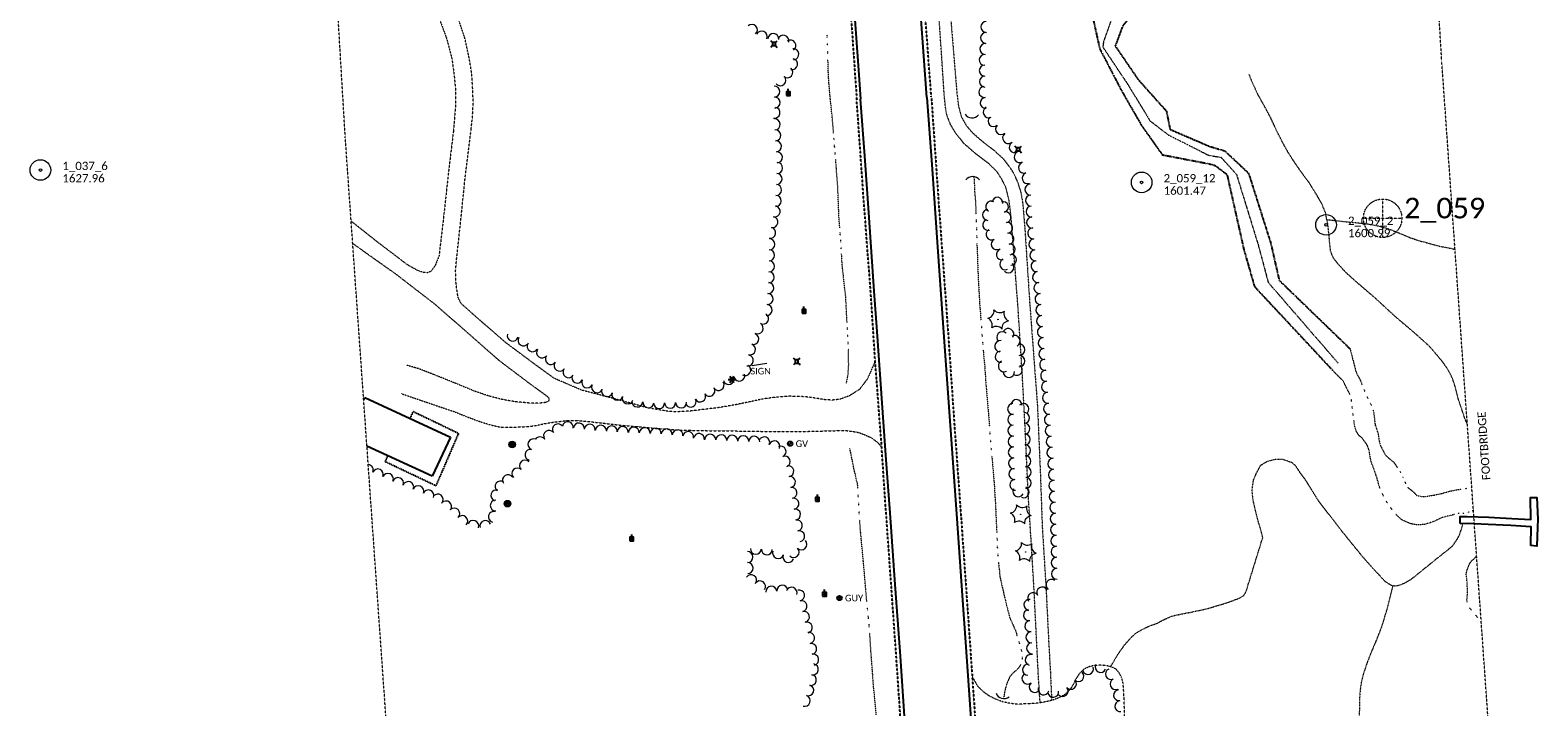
# Model space of a CAD drawing. Extents: x 386237 to 390135, y 96958 to 113752.
# Tile 81 of 116: x 387890 to 388987, y 105988 to 106480. Entities that reach past the tile are written whole.
import ezdxf
from ezdxf.enums import TextEntityAlignment as Align
from ezdxf.lldxf.tags import DXFTag

# ---------------------------------------------------------------- set-up
doc = ezdxf.new("R2010")
doc.units = 0
doc.header["$MEASUREMENT"] = 0
for name, pattern in [('Echnl', [0.68, 0.25, -0.03, 0.02, -0.03, 0.02, -0.03, 0.02, -0.03, 0.25]), ('Wisdot3', [0.1875, 0.125, -0.0625]), ('Wisdot5', [0.1, 0.05, -0.05]), ('Wisdot6', [0.375, 0.125, -0.0625, 0.03125, -0.0625, 0.03125, -0.0625])]:
    doc.linetypes.add(name, pattern=pattern)
for name, color, linetype, lineweight in [('E_BLD', 231, 'Continuous', 25), ('E_DRN', 41, 'Continuous', 18), ('E_DWY', 51, 'Wisdot3', 18), ('E_LAND_Vegetation', 81, 'Continuous', 18), ('E_LTG', 21, 'Continuous', 25), ('E_MAP_Limits', 81, 'Wisdot3', 18), ('E_MAP_PassPoints', 41, 'Continuous', 18), ('E_MISCPROP', 31, 'Continuous', 18), ('E_MISCPROP_HvyDash', 231, 'Wisdot3', 25), ('E_MISCPROP_Railing', 31, 'Continuous', 18), ('E_PATH_Sidewalk', 51, 'Wisdot5', 18), ('E_RDWY', 21, 'Continuous', 25), ('E_RDWY_Gravel', 21, 'Wisdot3', 25), ('E_SGN', 21, 'Continuous', 18), ('E_STRUCT', 41, 'Continuous', 25), ('E_UTL_AG_Bold', 31, 'Continuous', 25), ('E_UTL_EGuyWire', 201, 'Continuous', 25), ('E_UTL_EPowerPole', 231, 'Eelec', 25), ('E_UTL_G', 51, 'Continuous', 25), ('E_WTR', 131, 'Wisdot6', 18), ('E_WTR_Channel', 131, 'Echnl', 18), ('E_WTR_Edge', 131, 'Echnl', 25)]:
    doc.layers.add(name, color=color, linetype=linetype, lineweight=lineweight)
doc.styles.add('CalibriLight', font='calibril.ttf')
tags = doc.linetypes.add('Eelec', pattern='A,0.275,-0.05,["E",CalibriLight,S=0.07,R=0,X=-0.025,Y=-0.035],-0.05,0.875', length=1.25).pattern_tags.tags
tags[6] = DXFTag(74, 10)

# ---------------------------------------------------------------- blocks, each defined once
blk = doc.blocks.new('PP')
at = {"layer": 'E_MAP_PassPoints', "lineweight": 0}
for radius in [7.5, 0.96]:
    blk.add_circle((0, 0), radius, dxfattribs=at)
blk = doc.blocks.new('PHOTOC')
at = {"layer": 'E_MAP_Limits', "lineweight": 0}
for p, q in [((0.1, 14.1), (0.1, -13.8)), ((-13.8, 0), (14.1, 0))]:
    blk.add_line(p, q, dxfattribs=at)
blk.add_circle((0.2, 0), 14, dxfattribs=at)
blk = doc.blocks.new('CULV')
at = {"color": 0, "linetype": 'ByBlock', "lineweight": -2, "transparency": 16777216}
blk.add_arc((0, 12.3), 12.3, 216.8699, 323.1301, dxfattribs=at)
blk = doc.blocks.new('GUY')
at = {"color": 0, "linetype": 'ByBlock', "lineweight": -2, "transparency": 16777216}
for radius in [4, 0.5]:
    blk.add_circle((0, 0), radius, dxfattribs=at)
at = {"color": 0, "linetype": 'ByBlock', "lineweight": -2, "transparency": 16777216, "style": 'CalibriLight'}
blk.add_text('GUY', height=12, dxfattribs=at).set_placement((10, 0), align=Align.MIDDLE_LEFT)
blk = doc.blocks.new('GV')
at = {"color": 0, "linetype": 'ByBlock', "lineweight": -2, "transparency": 16777216}
blk.add_line((-2.8, -2.8), (2.8, 2.8), dxfattribs=at)
blk.add_circle((0, 0), 4, dxfattribs=at)
at = {"color": 0, "linetype": 'ByBlock', "lineweight": -2, "transparency": 16777216, "style": 'CalibriLight'}
blk.add_text('GV', height=12, dxfattribs=at).set_placement((10, 0), align=Align.MIDDLE_LEFT)
blk = doc.blocks.new('LPOL')
at = {"color": 0, "linetype": 'ByBlock', "lineweight": -2, "transparency": 16777216}
for p, q in [((-4, 0), (-1.5, 0)), ((-0.8, 1.3), (-2, 3.5)), ((0.8, 1.3), (2, 3.5)), ((1.5, 0), (4, 0)), ((-2, -3.5), (-0.8, -1.3)), ((2, -3.5), (0.8, -1.3))]:
    blk.add_line(p, q, dxfattribs=at)
for radius in [1.5, 1.5, 1.5, 0.125]:
    blk.add_circle((0, 0), radius, dxfattribs=at)
blk = doc.blocks.new('PED')
at = {"color": 0, "linetype": 'ByBlock', "lineweight": -2, "transparency": 16777216}
for p, q in [((-2.5, 2.5), (-5.3, 5.3)), ((2.5, 2.5), (5.3, 5.3)), ((-2.5, -2.5), (-5.3, -5.3)), ((2.5, -2.5), (5.3, -5.3))]:
    blk.add_line(p, q, dxfattribs=at)
at = {"color": 0, "linetype": 'ByBlock', "lineweight": -2, "transparency": 16777216, "flags": 128}
blk.add_lwpolyline([(-2.5, -2.5), (2.5, -2.5), (2.5, 2.5), (-2.5, 2.5)], close=True, dxfattribs=at)
blk = doc.blocks.new('CTRE')
at = {"color": 0, "linetype": 'ByBlock', "lineweight": -2, "transparency": 16777216}
blk.add_circle((0, 0), 0.223, dxfattribs=at)
for centre, start, end in [((-12, 9), 280.2067, 5.9716), ((-13.8, -5.9), 340.2113, 65.9762), ((1.8, 14.9), 220.2113, 305.9762), ((13.8, 5.9), 160.2113, 245.9762), ((-1.8, -14.9), 40.2113, 125.9762)]:
    blk.add_arc(centre, 7.87, start, end, dxfattribs=at)
at = {"color": 0, "linetype": 'ByBlock', "lineweight": -2, "transparency": 16777216, "extrusion": (0, 0, -1)}
blk.add_arc((-12, -9), 7.87, 354.0728, 79.7489, dxfattribs=at)
blk = doc.blocks.new('POLE')
at = {"color": 0, "linetype": 'ByBlock', "lineweight": -2, "transparency": 16777216}
for radius in [4.46, 3.35, 2.23, 1.12]:
    blk.add_circle((0, 0), radius, dxfattribs=at)
blk = doc.blocks.new('PPOL')
at = {"color": 0, "linetype": 'ByBlock', "lineweight": -2, "transparency": 16777216}
blk.add_line((-0.1, 4.5), (-0.1, 11.6), dxfattribs=at)
at = {"color": 0, "linetype": 'ByBlock', "lineweight": -2, "transparency": 16777216, "flags": 128}
blk.add_lwpolyline([(-4.6, -4.5), (4.4, -4.5), (4.4, 4.5), (-4.6, 4.5)], close=True, dxfattribs=at)
at = {"color": 0, "linetype": 'ByBlock', "lineweight": -2, "transparency": 16777216}
blk.add_circle((0, 0), 0.582, dxfattribs=at)
blk = doc.blocks.new('SIGN')
at = {"color": 0, "linetype": 'ByBlock', "lineweight": -2, "transparency": 16777216, "style": 'CalibriLight'}
blk.add_text('SIGN', height=12, dxfattribs=at).set_placement((0, 0), align=Align.MIDDLE_CENTER)

msp = doc.modelspace()

# ---------------------------------------------------------------- linework, layer by layer
at = {"layer": 'E_BLD', "ltscale": 5}
for p, q in [((388132.7, 106211.3), (388133.4, 106212.9)), ((388133.4, 106212.9), (388195.8, 106184.1)), ((388182.6, 106155.7), (388135, 106177.6)), ((388195.8, 106184.1), (388182.6, 106155.7))]:
    msp.add_line(p, q, dxfattribs=at)
at = {"layer": 'E_DWY', "flags": 128}
for points in [[(388210.8, 106407.3), (388211.9, 106417.9), (388212.4, 106427.8), (388212, 106438.2), (388211.3, 106448.9), (388209.7, 106458.9), (388206.3, 106474.7), (388199.7, 106494.3), (388192.4, 106511.8), (388184.2, 106527.3), (388171.3, 106549), (388156.3, 106573.2), (388143.1, 106594.4), (388123.1, 106625.8), (388112.6, 106642.5), (388104.1, 106657.7)], [(388105.5, 106634.5), (388125.8, 106600.5), (388154, 106553.7), (388170, 106526.2), (388178.9, 106510.2), (388186.3, 106492.7), (388193.1, 106474.2), (388196.9, 106459.6), (388198.5, 106448), (388199.4, 106438.1), (388199.6, 106426.7), (388198.1, 106407.7)], [(388198.1, 106407.7), (388194.5, 106377.9), (388190.4, 106340.5), (388187.5, 106316.1), (388184.7, 106309), (388181.6, 106304.8), (388178.9, 106303.7), (388175.9, 106304.1), (388171.9, 106305.5), (388164.8, 106309.4), (388142.7, 106326.2), (388123.5, 106341.4)], [(388505, 106239.5), (388499.3, 106226.6), (388493.5, 106218.8), (388486.1, 106214.2), (388478.9, 106211.6), (388473.5, 106211.1), (388468.3, 106211.4), (388464, 106212.1), (388456.3, 106213.3), (388449.7, 106213.8), (388441.3, 106213.9), (388433.5, 106213.3), (388423.6, 106212), (388413.9, 106209.9), (388403.7, 106207.8), (388390.9, 106205.6), (388379.9, 106204.3), (388371.1, 106203.2), (388359, 106202.5), (388354.6, 106202.9), (388339.7, 106205.4), (388314, 106212.4), (388291.2, 106218.4), (388271.4, 106226.9), (388258, 106236.6), (388236.4, 106252.7), (388215.5, 106270.8), (388203.6, 106281.4), (388201.3, 106286.1), (388199.9, 106295.8), (388199.6, 106305.3), (388200.3, 106313.7), (388203.3, 106341.3), (388206.6, 106373.7), (388210.8, 106407.3)], [(388124.7, 106325.2), (388156.6, 106302.5)], [(388156.6, 106302.5), (388184.2, 106281.2), (388208.6, 106259.9), (388231.2, 106240), (388255.2, 106221.9), (388265.6, 106214.4), (388267.1, 106213.1), (388267.6, 106211.9), (388267.2, 106210.4), (388264.9, 106209.3), (388260.7, 106208.9), (388253.9, 106208.9), (388243.7, 106209.8), (388233.3, 106211.6), (388223.4, 106214.2), (388213.7, 106217.5), (388200.4, 106223), (388184.5, 106229.4), (388173.2, 106233.8), (388164, 106236.5)], [(388160.2, 106215.8), (388180, 106209), (388198.9, 106202.6), (388207.8, 106199), (388218.6, 106195), (388226.5, 106192.7), (388232, 106191.5), (388238, 106191.3), (388244, 106191.5), (388250.5, 106191.8), (388256.9, 106192.4), (388264.9, 106194.1), (388272.6, 106195.3), (388280.8, 106196.2), (388288.1, 106196.2), (388296.7, 106195.5), (388306.4, 106194.4), (388317.4, 106193.1), (388333.3, 106191.7), (388344.5, 106190.6), (388360.6, 106189.4), (388378.5, 106188.9), (388398.7, 106188.7), (388419.7, 106188.4), (388438.7, 106188.2), (388458.6, 106188.4), (388474.1, 106188.8), (388483.3, 106189), (388488.8, 106188.3), (388493, 106187.5), (388497.8, 106185.7), (388502.4, 106183.6), (388506.7, 106180.3), (388509.7, 106176.8)], [(388580.8, 105934.4), (388584.9, 105950.2), (388588, 105957.4), (388590.3, 105961.2), (388593.6, 105964.7), (388596.9, 105967.5), (388600.4, 105969.7), (388603.7, 105971.4), (388608.7, 105973.2), (388613, 105973.9), (388617.9, 105974.5), (388623.7, 105974.9), (388628.3, 105974.8), (388632.7, 105973.9), (388636, 105972.8), (388640.3, 105970.7), (388644.7, 105966.2), (388646.1, 105963.9), (388647.7, 105960.5), (388649.2, 105954.5), (388649.6, 105950.5), (388650.3, 105943.3), (388650.8, 105936.3), (388651.7, 105931.8), (388653.6, 105927.6), (388655.8, 105925.3), (388659.5, 105923.3), (388663.9, 105922.3), (388669.3, 105922.3), (388674.3, 105923), (388678.3, 105924.3), (388682, 105926.7), (388684.7, 105930.2), (388686.3, 105934), (388687.1, 105939.4), (388687.2, 105945.7), (388687.1, 105952), (388686.9, 105963), (388686.5, 105979.3), (388686.2, 105991.7), (388685.8, 105999.8), (388685.4, 106005), (388684.3, 106009.2), (388682.5, 106012.6), (388680.4, 106015.1), (388677.4, 106016.7), (388673.4, 106017.8), (388669.3, 106018.2), (388664.4, 106017.9), (388660.2, 106016.9), (388656.9, 106015.2), (388653.8, 106012.3), (388651.4, 106008.6), (388649.3, 106004.5), (388647.9, 106001.9), (388645.3, 105999), (388642.6, 105996.5), (388638.9, 105994.5), (388634.8, 105992.9), (388629.7, 105991.6), (388623.3, 105990.5), (388617.4, 105990.1), (388610.5, 105989.8), (388606.4, 105989.9), (388602.2, 105990.5), (388597.4, 105991.6), (388592.1, 105993.6), (388587.7, 105995.9), (388584.1, 105998.5), (388579.8, 106002.6), (388575.6, 106010)]]:
    msp.add_lwpolyline(points, dxfattribs=at)
at = {"layer": 'E_LAND_Vegetation'}
for centre, radius, start, end in [((388415.2, 106480.6), 4, 313.1269, 133.1116), ((388585.8, 106482.8), 3.98, 89.7402, 269.7249), ((388422.4, 106475.7), 4, 336.41, 156.3946), ((388430.8, 106473.9), 4, 355.718, 175.7027), ((388438.2, 106472.7), 4, 343.7702, 163.7549), ((388443.3, 106469.2), 4, 305.3197, 125.3044), ((388585.7, 106474.7), 3.98, 86.3458, 266.3305), ((388445.4, 106462.9), 4, 276.0283, 96.013), ((388584.7, 106458.8), 3.98, 86.3458, 266.3305), ((388585.2, 106466.7), 3.98, 86.3458, 266.3305), ((388441, 106449.7), 4, 231.6133, 51.598), ((388444.5, 106455.7), 4, 257.5938, 77.5785), ((388584.7, 106451), 3.98, 90.1492, 270.1339), ((388436, 106444), 4, 221.5175, 41.5022), ((388584.8, 106443), 3.98, 90.1492, 270.1339), ((388431.5, 106435.7), 4, 271.7307, 91.7154), ((388431.8, 106427.7), 4, 271.7307, 91.7154), ((388584.5, 106435.4), 4.01, 96.4504, 276.4351), ((388585.4, 106427.5), 4.01, 96.4504, 276.4351), ((388431.7, 106420.3), 4, 259.4043, 79.389), ((388587.6, 106420.7), 4.01, 116.2714, 296.2561), ((388431.8, 106411.8), 4, 273.4377, 93.4224), ((388432.3, 106403.8), 4, 273.4377, 93.4224), ((388591.1, 106414.2), 4.01, 133.4223, 313.407), ((388596.6, 106408.4), 4.01, 133.4223, 313.407), ((388432.8, 106395.8), 4, 274.2434, 94.2281), ((388601.7, 106401.9), 4.01, 126.4647, 306.4494), ((388606.5, 106395.1), 4.01, 118.2139, 298.1985), ((388433.4, 106387.8), 4, 274.2434, 94.2281), ((388610.2, 106388), 4.01, 118.2139, 298.1985), ((388433.2, 106372.1), 4, 267.7284, 87.713), ((388433.6, 106380.1), 4, 267.7284, 87.713), ((388613.3, 106380.3), 4.01, 108.8322, 288.8169), ((388615.9, 106372.7), 4.01, 108.8322, 288.8169), ((388432.9, 106364.1), 4, 267.7284, 87.713), ((388618, 106364.4), 4.01, 92.8461, 272.8308), ((388431.8, 106348.5), 4, 258.3672, 78.3519), ((388432.6, 106356.1), 4, 267.7284, 87.713), ((388589.4, 106352.1), 3.95, 60.0629, 240.0475), ((388593.9, 106354.8), 3.95, 353.1208, 173.1055), ((388598, 106351.6), 3.95, 287.4782, 107.4628), ((388618.4, 106356.4), 4.01, 92.8461, 272.8308), ((388618.8, 106348.4), 4.01, 92.8461, 272.8308), ((388430.2, 106340.7), 4, 258.3672, 78.3519), ((388587, 106345.9), 3.95, 89.1048, 269.0895), ((388587.2, 106338.6), 3.95, 104.5369, 284.5216), ((388599.8, 106344.2), 3.95, 279.5511, 99.5357), ((388619.2, 106340.4), 4.01, 92.8461, 272.8308), ((388428.6, 106332.9), 4, 258.3672, 78.3519), ((388589.6, 106331.6), 3.95, 119.2813, 299.2659), ((388601.1, 106336.5), 3.95, 276.7581, 96.7427), ((388602, 106328.6), 3.95, 276.7581, 96.7427), ((388620, 106332.5), 4.01, 95.8652, 275.8499), ((388427.8, 106316.5), 4, 269.149, 89.1337), ((388427.9, 106324.5), 4, 269.149, 89.1337), ((388593.4, 106324.6), 3.95, 117.0149, 296.9996), ((388597.1, 106317.2), 3.95, 106.5252, 286.5099), ((388602.8, 106320.8), 3.95, 275.5532, 95.5379), ((388620.8, 106324.6), 4.01, 95.8652, 275.8499), ((388621.6, 106316.6), 4.01, 95.8652, 275.8499), ((388427.7, 106308.5), 4, 269.149, 89.1337), ((388599.6, 106310), 3.95, 114.3693, 294.354), ((388602, 106307.7), 3.95, 224.4414, 44.426), ((388603.8, 106313.3), 3.95, 267.4296, 87.4143), ((388622.4, 106308.6), 4.01, 95.8652, 275.8499), ((388427.5, 106300.5), 4, 269.149, 89.1337), ((388623.5, 106300.7), 4.01, 97.582, 277.5667), ((388426.6, 106284.7), 4, 265.9781, 85.9628), ((388427.2, 106292.7), 4, 265.9781, 85.9628), ((388624.5, 106292.8), 4.01, 97.582, 277.5667), ((388625.3, 106284.7), 4.01, 93.9985, 273.9832), ((388426, 106276.7), 4, 265.9781, 85.9628), ((388625.9, 106276.7), 4.01, 93.9985, 273.9832), ((388419.4, 106263.4), 4, 239.747, 59.7317), ((388423.4, 106270.4), 4, 239.747, 59.7317), ((388626.4, 106268.7), 4.01, 93.9985, 273.9832), ((388627, 106260.7), 4.01, 94.1104, 274.0951), ((388241.2, 106258), 4, 162.7149, 342.6996), ((388249, 106254.6), 4, 147.0901, 327.0748), ((388416.3, 106255.6), 4, 252.2425, 72.2272), ((388596.1, 106250.4), 4.11, 83.4292, 263.4139), ((388597.6, 106256.8), 4.11, 47.4028, 227.3875), ((388601.8, 106259.1), 4.11, 327.1834, 147.1681), ((388606.4, 106254.1), 4.11, 297.6648, 117.6494), ((388627.6, 106252.7), 4.01, 94.1104, 274.0951), ((388255.7, 106250.3), 4, 147.0901, 327.0748), ((388262.5, 106245.8), 4, 143.3565, 323.3412), ((388268.9, 106241), 4, 143.3565, 323.3412), ((388412.3, 106239.9), 4, 259.9865, 79.9712), ((388413.9, 106248), 4, 252.2425, 72.2272), ((388596.4, 106242.7), 4.11, 97.0657, 277.0504), ((388609.8, 106247.8), 4.11, 269.7457, 89.7304), ((388609.8, 106239.5), 4.11, 269.7457, 89.7304), ((388628.1, 106244.7), 4.01, 94.1104, 274.0951), ((388275.3, 106236.2), 4, 143.3565, 323.3412), ((388281.8, 106231.4), 4, 143.3565, 323.3412), ((388410.4, 106233), 4, 239.155, 59.1397), ((388598.7, 106235.8), 4.11, 117.4965, 297.4811), ((388602.3, 106231.7), 4.11, 184.6501, 4.6348), ((388607.9, 106233.2), 4.11, 237.0544, 57.0391), ((388628.7, 106236.8), 4.01, 94.972, 274.9567), ((388629.4, 106228.8), 4.01, 94.972, 274.9567), ((388288.2, 106227.5), 4, 154.0431, 334.0278), ((388295.4, 106224), 4, 154.0431, 334.0278), ((388302.6, 106220.5), 4, 154.0431, 334.0278), ((388391, 106222.1), 4, 213.075, 33.0597), ((388398.4, 106226.5), 4, 197.4757, 17.4604), ((388406, 106228.9), 4, 197.4757, 17.4604), ((388630.1, 106220.8), 4.01, 94.972, 274.9567), ((388309.8, 106217.7), 4, 160.3111, 340.2958), ((388317.4, 106215), 4, 160.3111, 340.2958), ((388324.9, 106212.3), 4, 160.3111, 340.2958), ((388331.9, 106210.1), 4, 176.2009, 356.1855), ((388339.9, 106209.5), 4, 176.2009, 356.1855), ((388370.6, 106210), 4, 208.5207, 28.5054), ((388377.6, 106213.8), 4, 208.5207, 28.5054), ((388384.3, 106217.8), 4, 213.075, 33.0597), ((388607.7, 106207.5), 3.96, 357.4296, 177.4143), ((388630.8, 106212.8), 4.01, 94.972, 274.9567), ((388347.7, 106209), 4, 181.3683, 1.3529), ((388355.7, 106209.2), 4, 181.3683, 1.3529), ((388363.7, 106209.4), 4, 181.3683, 1.3529), ((388605.3, 106204.7), 3.96, 90.7987, 270.7834), ((388605.4, 106196.8), 3.96, 90.7987, 270.7834), ((388612.9, 106204.6), 3.96, 316.1514, 136.1361), ((388613.3, 106198.2), 3.96, 272.4498, 92.4345), ((388631.5, 106204.8), 4.01, 94.519, 274.5037), ((388632.1, 106196.8), 4.01, 94.519, 274.5037), ((388267.6, 106185.1), 4, 36.0256, 216.0102), ((388274.1, 106189.8), 4, 36.0256, 216.0102), ((388281.2, 106191.4), 4, 349.0175, 169.0021), ((388289.3, 106190.4), 4, 353.8321, 173.8168), ((388297.2, 106189.5), 4, 353.8321, 173.8168), ((388305.3, 106188.9), 4, 356.1482, 176.1329), ((388313.3, 106188.3), 4, 356.1482, 176.1329), ((388321.2, 106187.8), 4, 356.1482, 176.1329), ((388329.3, 106187.4), 4, 357.4295, 177.4142), ((388337.3, 106187), 4, 357.4295, 177.4142), ((388345.3, 106186.7), 4, 357.4295, 177.4142), ((388353.1, 106186.2), 4, 354.7862, 174.7709), ((388361.1, 106185.4), 4, 354.7862, 174.7709), ((388368.8, 106184.2), 4, 350.1371, 170.1217), ((388605.5, 106188.9), 3.96, 90.7987, 270.7834), ((388613.6, 106190.3), 3.96, 272.4498, 92.4345), ((388632.7, 106188.8), 4.01, 94.519, 274.5037), ((388256.2, 106178.9), 3.98, 68.5887, 248.5734), ((388261.1, 106179.9), 4.4, 41.0178, 141.9892), ((388376.7, 106182.8), 4, 350.1371, 170.1217), ((388384.9, 106182.3), 4, 356.9979, 176.9826), ((388392.9, 106181.9), 4, 356.9979, 176.9826), ((388400.9, 106181.5), 4, 357.5675, 177.5522), ((388408.9, 106181.2), 4, 357.5675, 177.5522), ((388416.9, 106180.8), 4, 357.5675, 177.5522), ((388424.2, 106180.3), 4, 338.421, 158.4057), ((388431.6, 106177.4), 4, 338.421, 158.4057), ((388436.1, 106173.7), 4, 293.0271, 113.0118), ((388605.7, 106181), 3.96, 91.3184, 271.3031), ((388605.8, 106173.1), 3.96, 91.3184, 271.3031), ((388613.9, 106182.4), 3.96, 271.4847, 91.4693), ((388614.1, 106174.5), 3.96, 271.4847, 91.4693), ((388633.4, 106180.8), 4.01, 94.519, 274.5037), ((388634, 106172.9), 4.01, 94.519, 274.5037), ((388250.1, 106163.4), 3.98, 45.2557, 225.2404), ((388254, 106171.3), 3.98, 78.509, 258.4937), ((388439.2, 106166.4), 4, 293.0271, 113.0118), ((388606, 106165.1), 3.96, 91.3184, 271.3031), ((388614.3, 106166.6), 3.96, 271.4847, 91.4693), ((388634.6, 106164.8), 4.01, 92.6481, 272.6328), ((388135.7, 106160.2), 3.98, 336.457, 86.2393), ((388143, 106157), 3.98, 336.457, 156.4416), ((388150.3, 106153.8), 3.98, 336.457, 156.4416), ((388237.7, 106152.8), 3.98, 32.0486, 212.0333), ((388244.5, 106157.7), 3.98, 45.2557, 225.2404), ((388441.7, 106159.4), 4, 278.8807, 98.8654), ((388442.9, 106151.5), 4, 278.8807, 98.8654), ((388606.3, 106157.3), 3.96, 94.1102, 274.0949), ((388614.5, 106158.7), 3.96, 269.7887, 89.7734), ((388614.5, 106150.8), 3.96, 269.7887, 89.7734), ((388635, 106156.8), 4.01, 92.6481, 272.6328), ((388157.7, 106150.7), 3.98, 338.5746, 158.5593), ((388165.1, 106147.8), 3.98, 338.5746, 158.5593), ((388172.5, 106144.8), 3.98, 337.5497, 157.5344), ((388179.8, 106141.7), 3.98, 337.5497, 157.5344), ((388229.2, 106141.7), 3.98, 72.5766, 252.5612), ((388232.3, 106148.2), 3.98, 53.3394, 233.3241), ((388444.1, 106143.6), 4, 278.8412, 98.8259), ((388606.9, 106149.4), 3.96, 94.1102, 274.0949), ((388609.1, 106144.6), 3.96, 152.9656, 332.9502), ((388613, 106144), 3.96, 246.8658, 66.8504), ((388635.4, 106148.8), 4.01, 92.6481, 272.6328), ((388635.7, 106140.8), 4.01, 92.6481, 272.6328), ((388186.5, 106138.7), 3.98, 320.932, 140.9167), ((388192.7, 106133.7), 3.98, 320.932, 140.9167), ((388228.8, 106134.4), 3.98, 89.9695, 269.9541), ((388445.4, 106135.7), 4, 278.8412, 98.8259), ((388636.1, 106132.8), 4.01, 92.6481, 272.6328), ((388198.6, 106128.5), 3.98, 316.7001, 136.6848), ((388204.4, 106123.1), 3.98, 316.7001, 136.6848), ((388212.4, 106119.6), 3.98, 340.054, 160.0387), ((388221.3, 106119.5), 3.98, 17.4696, 197.4542), ((388227.4, 106126.1), 3.98, 75.0045, 254.9892), ((388446.6, 106127.8), 4, 278.8412, 98.8259), ((388448, 106119.8), 4, 281.1325, 101.1171), ((388636.4, 106124.7), 4.01, 91.2479, 271.2326), ((388449.6, 106112), 4, 281.1325, 101.1171), ((388636.6, 106116.7), 4.01, 91.2479, 271.2326), ((388636.8, 106108.7), 4.01, 91.2479, 271.2326), ((388412, 106096.9), 4, 270.8736, 90.8583), ((388418.1, 106102.9), 4, 177.3667, 357.3514), ((388426.1, 106102.5), 4, 177.3667, 357.3514), ((388434.3, 106099.8), 4, 159.3793, 339.364), ((388445.6, 106100.5), 4, 224.724, 44.7087), ((388451.3, 106106.1), 4, 224.724, 44.7087), ((388637, 106100.7), 4.01, 91.2479, 271.2326), ((388412.1, 106088.9), 4, 270.8736, 90.8583), ((388441.8, 106097), 4, 159.3793, 339.364), ((388637.1, 106092.7), 4.01, 91.2479, 271.2326), ((388414.6, 106080), 4, 325.3913, 145.376), ((388421.1, 106075.5), 4, 325.3913, 145.376), ((388633.3, 106076.6), 4.01, 54.2677, 234.2524), ((388637.3, 106084.7), 4.01, 91.2479, 271.2326), ((388429.4, 106071.7), 4, 4.6824, 184.6671), ((388437.4, 106072.4), 4, 4.6824, 184.6671), ((388444.1, 106070.9), 4, 339.7387, 159.7234), ((388449.5, 106068.9), 4, 282.8997, 102.8844), ((388619.9, 106066.9), 4.01, 32.9801, 212.9648), ((388626.5, 106071), 4.01, 28.9909, 208.9756), ((388451.3, 106061.1), 4, 282.8997, 102.8844), ((388453.1, 106053.3), 4, 282.8997, 102.8844), ((388616.9, 106054.6), 4.01, 97.5218, 277.5065), ((388617.2, 106062), 4.01, 82.1302, 262.1149), ((388455.1, 106045.5), 4, 284.2194, 104.2041), ((388617.9, 106046.6), 4.01, 97.5218, 277.5065), ((388456.8, 106037.9), 4, 281.1702, 101.1549), ((388618.7, 106038.5), 4.01, 93.4392, 273.4238), ((388619.2, 106030.5), 4.01, 93.4392, 273.4238), ((388458.4, 106030), 4, 281.1702, 101.1549), ((388459.9, 106022.2), 4, 281.1702, 101.1549), ((388618.2, 106022), 4.01, 73.2144, 253.199), ((388459.6, 106015.1), 4, 259.1891, 79.1738), ((388616.2, 106014.8), 4.01, 87.9058, 267.8905), ((388652.8, 106010.2), 4.01, 227.4987, 47.4834), ((388659.9, 106015.4), 4.01, 197.8553, 17.8399), ((388669, 106016.9), 4.01, 154.1882, 334.1728), ((388676.6, 106011.7), 4.01, 114.2462, 294.2308), ((388456.2, 105999.8), 4, 251.4623, 71.447), ((388458.1, 106007.3), 4, 259.1891, 79.1738), ((388615.8, 106008.4), 4.01, 131.3122, 311.2969), ((388621.1, 106002.3), 4.01, 131.3122, 311.2969), ((388627.5, 106000.5), 4.01, 164.9977, 344.9823), ((388641.3, 105999.4), 4.01, 220.309, 40.2937), ((388647.4, 106004.6), 4.01, 220.309, 40.2937), ((388679.9, 106004.4), 4.01, 114.2462, 294.2308), ((388453.7, 105992.2), 4, 251.4623, 71.447), ((388634.5, 105998.8), 4.01, 187.0146, 6.9993), ((388682.5, 105996.3), 4.01, 96.4504, 276.4351), ((388683.4, 105988.3), 4.01, 96.4504, 276.4351)]:
    msp.add_arc(centre, radius, start, end, dxfattribs=at)
at = {"layer": 'E_MAP_Limits', "lineweight": 0, "flags": 128}
for points in [[(388917.3, 106458.3), (388876.2, 107135.8)], [(388119.3, 106402.1), (388082.2, 107027.5)], [(388984.4, 105505), (388917.3, 106458.3)], [(388186.8, 105439.5), (388119.3, 106402.1)]]:
    msp.add_lwpolyline(points, dxfattribs=at)
at = {"layer": 'E_MISCPROP_HvyDash', "flags": 128}
msp.add_lwpolyline([(388166.5, 106197.6), (388168.8, 106202.8), (388201.7, 106187), (388185.2, 106148.7), (388148.4, 106166.2), (388150.3, 106170.6)], dxfattribs=at)
at = {"layer": 'E_PATH_Sidewalk', "flags": 128}
for points in [[(388555.2, 106433.4), (388553, 106467.1), (388549.9, 106511.4), (388549.8, 106518.7)], [(388557.8, 106517.1), (388559.2, 106497.9), (388564.4, 106434.8)], [(388936, 106193.3), (388934, 106198.1), (388932, 106204.2), (388929.9, 106210.3), (388928.5, 106215.3), (388927.4, 106219.8), (388925.6, 106225.7), (388923.7, 106229.9), (388921.2, 106234.3), (388918.6, 106238), (388914.9, 106242.7), (388908.3, 106250.3), (388897.3, 106260.2), (388883.7, 106271.7), (388869.3, 106285), (388854.4, 106297.8), (388847.5, 106304), (388841.4, 106310.7), (388838.2, 106315.1), (388836.4, 106319.7), (388835.7, 106326.2), (388835.2, 106332.3), (388834.3, 106339.6), (388832.7, 106347.5), (388830, 106354.1), (388826.2, 106360.7), (388820.9, 106369.2), (388816.1, 106375.7), (388810.8, 106383.2), (388805.3, 106391.8), (388801.3, 106399), (388797.3, 106406.9), (388792.9, 106416.5), (388787.9, 106425.8), (388783.4, 106433.9), (388779.7, 106441.9), (388777.1, 106448.3)], [(388625, 105990.8), (388623.8, 106009.2), (388620.5, 106075), (388618.4, 106110.1), (388616.4, 106141.4), (388613.9, 106195.4), (388611.6, 106237.2), (388608.9, 106278.9), (388605.6, 106322.3), (388603.8, 106345.2), (388602.4, 106356.6), (388600.2, 106365.6), (388597.5, 106371.3), (388593.6, 106377.4), (388588.1, 106382.9), (388578, 106390.6), (388569.6, 106397.8), (388563.4, 106405.7), (388560, 106411.3), (388557.3, 106418), (388556.2, 106423.5), (388555.2, 106433.4)], [(388564.4, 106434.8), (388565.7, 106424.4), (388567.7, 106417.3), (388571.3, 106410.9), (388575.5, 106406), (388581.6, 106400.6), (388591.7, 106392.7), (388598.4, 106386.6), (388602.6, 106381), (388605.9, 106376), (388608.8, 106369.2), (388611, 106362.2), (388612.4, 106353.9), (388613.9, 106335.7), (388617.4, 106282), (388623.1, 106206.2), (388625.1, 106159.2), (388626.6, 106118), (388629.3, 106074.5), (388631.1, 106037.5), (388632.6, 106010.9), (388633.4, 105992.5)], [(388833.7, 106342.5), (388848.5, 106340.9), (388862.6, 106339.5), (388871.4, 106337.9), (388879.4, 106335.5), (388885.9, 106332.9), (388894, 106329.5), (388901.3, 106327), (388907.5, 106325.4), (388916, 106323.1), (388924, 106321.6), (388927, 106320.8)], [(388676.3, 106017), (388681.6, 106026), (388686.5, 106032.9), (388691.8, 106038.9), (388694.9, 106041.6), (388699.5, 106044.3), (388704.1, 106046.5), (388709.9, 106048.6), (388714.9, 106051.2), (388720.6, 106053.7), (388728.1, 106055.5), (388735.4, 106056.8), (388747, 106059.4), (388761.3, 106063.7), (388769.9, 106066.9), (388773.2, 106068.9), (388774.8, 106071.4), (388787.1, 106111.2), (388782.8, 106126.6), (388779.9, 106138.8), (388779.3, 106145.6), (388780.3, 106152.8), (388782.1, 106157.2), (388785.5, 106163.6), (388789.8, 106166.3), (388795.9, 106168), (388801.9, 106168), (388808.1, 106165.8), (388810.6, 106163.6), (388813.7, 106158.9), (388817.2, 106154.3), (388827.3, 106138.1), (388843.2, 106117.4), (388851.2, 106107.5), (388859.6, 106097.2), (388865.7, 106090.3), (388875.9, 106079.3), (388880.3, 106076.5), (388883.5, 106075.9), (388886.5, 106076.4), (388890.1, 106077.9), (388895.2, 106080.8), (388913.9, 106095.9), (388925.4, 106105.1), (388929.1, 106110.7)], [(388929.1, 106110.7), (388930.7, 106114.2), (388931.7, 106117.5), (388932.3, 106120), (388932.5, 106121.5)], [(388881.7, 106076.3), (388877.4, 106059), (388873.8, 106047), (388869.9, 106036.8), (388866.8, 106029.6), (388862.9, 106019.8), (388860.3, 106011.9), (388858.9, 106006.4), (388858, 106000.7), (388857.6, 105996.2), (388857.4, 105989.5), (388857.3, 105982.8), (388857.5, 105975.3), (388857.4, 105967.4), (388856.8, 105959.6), (388855.3, 105951.7), (388853.7, 105944.8), (388851.1, 105938.8), (388847.4, 105931.8), (388842.7, 105925.6), (388837.9, 105920), (388833.7, 105914.8), (388830.4, 105908.9), (388827.3, 105902.5), (388824.1, 105894.5), (388822.2, 105887.3), (388820.7, 105877.1), (388821.2, 105864.4), (388823.9, 105854.9), (388829.9, 105838.5), (388835, 105828.9), (388839.7, 105822), (388845.4, 105817.5), (388852.1, 105813.9), (388859.7, 105810.6), (388867.3, 105807.5), (388875.1, 105804.8), (388885.5, 105800.5), (388893.4, 105796.6), (388900.7, 105791.2), (388905.5, 105786), (388908.5, 105781), (388911.7, 105776.3), (388917.4, 105771.6), (388923.6, 105768), (388930.6, 105765.6), (388937.8, 105764), (388941.2, 105763.4), (388947.6, 105763.5), (388951.7, 105763.8)]]:
    msp.add_lwpolyline(points, dxfattribs=at)
at = {"layer": 'E_RDWY', "flags": 128}
for points in [[(388454.2, 106992), (388457.9, 106941.7), (388459.6, 106917.2), (388463.6, 106860.5), (388467.2, 106811.1), (388470.8, 106760.9), (388472.5, 106737.4), (388474.1, 106712.9), (388477.8, 106661.5), (388481.4, 106609.4), (388485.2, 106557.7), (388488.7, 106508.4), (388492.8, 106451.4), (388494.3, 106430.3)], [(388542.6, 106431.4), (388538.3, 106491.5), (388534.7, 106542.6), (388529.9, 106609.5), (388525.3, 106673.8)], [(388526.8, 105973.8), (388523.3, 106024.8), (388519.3, 106080.3), (388516.1, 106125.6), (388512.8, 106171.1), (388509.6, 106215.9), (388506.4, 106261), (388504.3, 106290.3), (388500.5, 106344.1), (388497.4, 106389), (388494.3, 106430.3)], [(388542.6, 106431.4), (388546.5, 106379.3), (388550.1, 106326.1), (388554.3, 106267.3), (388557.9, 106216.2), (388561.2, 106169.1), (388564.6, 106121.4), (388568.7, 106062), (388571.2, 106027.8), (388574.8, 105975.7), (388578.3, 105925.9), (388582, 105874.1), (388584.7, 105838.7), (388588.6, 105782.5), (388592.4, 105727), (388596.3, 105673.1), (388598.2, 105644.3), (388601.5, 105598), (388604.7, 105551.2), (388608.4, 105498.2), (388610.3, 105469.4)]]:
    msp.add_lwpolyline(points, dxfattribs=at)
at = {"layer": 'E_RDWY_Gravel', "flags": 128}
for points in [[(388545.8, 106431.9), (388539.5, 106517.2), (388539.4, 106522.1)], [(388486, 106510.3), (388486.1, 106508.4), (388491.5, 106430)], [(388553.4, 105517), (388554.6, 105531.4), (388553.6, 105551.4), (388550.7, 105594.4), (388546.9, 105649.4), (388542.8, 105707.8), (388539.3, 105755.9), (388533.8, 105831.3), (388528.7, 105903.4), (388523.8, 105973.4), (388520.3, 106024.9), (388515.9, 106087), (388512, 106141.9), (388509.5, 106179.8), (388504.9, 106240.5), (388501.8, 106288.6), (388496.7, 106355.8), (388491.5, 106430)], [(388545.8, 106431.9), (388551.2, 106353.6), (388557.6, 106265.9), (388562.5, 106194.3), (388567.6, 106123.7), (388572.5, 106054.2), (388576.4, 105997.9), (388580.8, 105933.7), (388585, 105872.7), (388587.3, 105838.3), (388591.7, 105779.1), (388596, 105719.1), (388599.6, 105667.7), (388603.8, 105610.1), (388607.7, 105551.1), (388611.3, 105497.8), (388613.4, 105469.5)]]:
    msp.add_lwpolyline(points, dxfattribs=at)
at = {"layer": 'E_SGN', "ltscale": 5}
msp.add_line((388415.4, 106236.3), (388426.1, 106237.9), dxfattribs=at)
at = {"layer": 'E_STRUCT', "flags": 128}
for points in [[(388930.6, 106121.3), (388930.8, 106126.5), (388935.8, 106126.3), (388951.6, 106125.8), (388968.3, 106124.9), (388982.2, 106124.2), (388981.8, 106140.3), (388986.5, 106140.2), (388987.3, 106124.4), (388987, 106118.6), (388986.4, 106104.9), (388981.8, 106105.2)], [(388930.6, 106121.3), (388935.7, 106121.5), (388951, 106120.9), (388967.7, 106120), (388982.2, 106119.2), (388981.8, 106105.2)]]:
    msp.add_lwpolyline(points, dxfattribs=at)
at = {"layer": 'E_WTR', "flags": 128}
for points in [[(388470.1, 106475.1), (388470, 106477.1)], [(388470.3, 106469.2), (388470.3, 106471.2)], [(388470.4, 106463.2), (388470.4, 106465.2)], [(388472.3, 106430.5), (388471.3, 106441.7), (388470.8, 106450.7), (388470.6, 106457.9), (388470.5, 106459.2)], [(388474.7, 106405.5), (388473.7, 106417), (388472.3, 106430.5)], [(388475.1, 106400.3), (388474.9, 106402)], [(388475.5, 106395.1), (388475.4, 106396.3), (388475.4, 106396.9)], [(388475.9, 106390), (388475.8, 106391.7)], [(388477.9, 106361.5), (388477.7, 106366.6), (388476.2, 106386.5)], [(388576.8, 106374.4), (388577.1, 106369.5), (388577.2, 106364), (388578, 106355.5), (388578.3, 106346.4)], [(388479.2, 106336.4), (388478.7, 106342.1), (388477.9, 106361.5)], [(388578.4, 106342.5), (388578.5, 106340.6)], [(388479.6, 106331.3), (388479.4, 106333)], [(388578.6, 106336.7), (388578.7, 106334.8)], [(388578.8, 106330.9), (388578.9, 106329)], [(388480, 106326.1), (388479.9, 106327.8)], [(388480.3, 106320.9), (388480.2, 106322.6)], [(388579, 106325.1), (388579.5, 106311.7), (388580, 106298), (388580.1, 106297)], [(388482.8, 106292.5), (388480.9, 106310), (388480.5, 106317.5)], [(388484.5, 106267.5), (388483.5, 106286.7), (388482.8, 106292.5)], [(388580.1, 106297), (388581, 106281.2), (388581.9, 106269)], [(388582.2, 106265.2), (388582.3, 106263.2)], [(388484.8, 106262.3), (388484.7, 106263.9), (388484.7, 106264)], [(388485, 106257.1), (388484.9, 106258.8)], [(388485.2, 106251.9), (388485.2, 106253.6)], [(388582.6, 106259.4), (388582.8, 106257.5)], [(388583.1, 106253.6), (388583.3, 106251.7)], [(388484, 106223.5), (388485.1, 106228.9), (388485.7, 106236.6), (388485.4, 106248.5)], [(388583.6, 106247.8), (388583.6, 106247.3), (388584.7, 106235.4), (388585.6, 106221.7), (388585.8, 106219.8)], [(388850.6, 106248.4), (388855, 106231.3), (388857.9, 106225.9), (388859.4, 106222.1)], [(388850.4, 106215.2), (388850.1, 106215.9), (388847.6, 106221), (388845.6, 106224.9), (388837.8, 106232.9)], [(388585.8, 106219.8), (388586.7, 106209.1), (388587.8, 106196.1), (388588.1, 106191.9)], [(388851.7, 106210.2), (388851.6, 106211.9), (388851.5, 106211.9)], [(388860.7, 106218.8), (388861.4, 106217.1)], [(388862.8, 106213.8), (388863.6, 106212.2)], [(388852.3, 106205), (388852.1, 106206.7), (388852.1, 106206.7)], [(388852.9, 106199.8), (388852.8, 106200.9), (388852.7, 106201.5)], [(388865.2, 106209), (388866.1, 106207.4)], [(388867.3, 106204.1), (388867.8, 106202.3), (388868.3, 106197.7), (388868.8, 106193.3), (388870.2, 106189), (388871.1, 106186.3), (388871.5, 106182.8), (388872.4, 106178.6)], [(388588.3, 106188), (388588.4, 106187.2), (388588.5, 106186.1)], [(388864.5, 106174.4), (388863, 106178.4), (388859.7, 106183.2), (388857.2, 106185.2), (388854.9, 106188.6), (388853.8, 106193.1), (388853.4, 106196.3)], [(388588.7, 106182.2), (388588.9, 106180.3)], [(388872.4, 106178.6), (388876.1, 106171.4), (388878.8, 106168.8), (388882.4, 106166), (388885, 106161.9), (388885, 106161.8)], [(388492.3, 106146.7), (388492.2, 106149.5), (388490.5, 106156.8), (388488.6, 106165.3), (388487.2, 106172.7), (388486.5, 106176)], [(388589.2, 106176.4), (388589.4, 106174.5)], [(388589.8, 106170.6), (388590.4, 106164.3), (388591.6, 106150.2), (388592, 106142.7)], [(388872.5, 106146.7), (388872, 106147.7), (388870.2, 106154.3), (388869, 106157.9), (388867.6, 106161.9), (388866, 106166.1), (388865.2, 106169.4), (388864.8, 106172.6), (388864.5, 106174.4)], [(388886.7, 106159.4), (388887.4, 106158.6), (388887.5, 106158.2)], [(388888.8, 106155.5), (388889.4, 106154.3), (388889.4, 106154.2)], [(388890.5, 106151.5), (388891, 106150.1)], [(388892.6, 106147.7), (388892.9, 106147.2), (388896.4, 106144.6), (388899.1, 106141.8), (388903.4, 106140.8), (388905.5, 106141), (388911.5, 106141.9)], [(388911.5, 106141.9), (388917.1, 106143.1), (388925, 106145.3), (388931.5, 106146.3)], [(388934.3, 106146.7), (388935.7, 106147)], [(388938.4, 106147.7), (388939.2, 106147.9)], [(388492.7, 106140.5), (388492.6, 106142.5)], [(388493.1, 106134.3), (388493, 106136.4)], [(388592, 106142.7), (388592.5, 106135.3), (388593, 106123.6), (388593.5, 106114.6)], [(388875, 106141.3), (388874.6, 106142), (388874.1, 106143.1)], [(388877.9, 106136.1), (388877.6, 106136.5), (388876.9, 106137.8)], [(388881.3, 106131.2), (388880.6, 106132.1), (388880.1, 106132.8)], [(388493.4, 106128.1), (388493.3, 106130.2)], [(388496.3, 106094.2), (388495.5, 106102.9), (388494.1, 106117.7), (388493.7, 106124)], [(388910.1, 106122.2), (388904.9, 106120.6), (388900.2, 106120.2), (388895.8, 106120.8), (388892, 106122.2), (388887.9, 106124.2), (388883.8, 106128.1)], [(388926.5, 106127.8), (388926, 106127.7), (388922.6, 106126.8), (388919.6, 106126.1), (388916.9, 106125.3), (388913.3, 106123.6), (388910.1, 106122.2)], [(388930.1, 106128.6), (388929.9, 106128.6), (388928.9, 106128.4)], [(388933.7, 106128.7), (388933.5, 106128.7), (388932.5, 106128.6)], [(388937.2, 106129.5), (388936, 106129.3)], [(388940.4, 106130.8), (388939.4, 106130.4)], [(388593.6, 106110.8), (388593.7, 106108.8)], [(388593.8, 106105), (388593.8, 106104.8), (388593.9, 106103)], [(388498.9, 106064.4), (388498.5, 106068.3), (388497.1, 106085), (388496.3, 106094.2)], [(388594.2, 106099.2), (388594.4, 106097.2)], [(388594.7, 106093.4), (388594.8, 106092.1), (388595.8, 106082.3), (388597.9, 106073), (388599.6, 106065.8)], [(388935.9, 106064.1), (388935.6, 106065.8), (388935.9, 106068.5), (388936.1, 106070.8), (388935.8, 106078.1), (388935.6, 106080.2), (388935.1, 106084.8), (388935.6, 106086.8), (388936.7, 106090), (388937.9, 106092.6), (388939.3, 106094.4), (388940.7, 106095.5)], [(388940.7, 106095.5), (388942.7, 106097.6)], [(388499.5, 106058.2), (388499.3, 106060.2)], [(388599.6, 106065.8), (388600.4, 106062.5), (388602.8, 106053.1), (388607.3, 106042.8), (388608.3, 106039.2)], [(388939, 106058.1), (388937.6, 106059.9)], [(388500.1, 106052), (388499.9, 106054.1)], [(388500.7, 106045.9), (388500.6, 106047.1), (388500.5, 106047.9)], [(388943.5, 106052.9), (388941.9, 106054.6)], [(388503.1, 106011.9), (388501.9, 106027.6), (388501, 106041.7)], [(388609.4, 106035.5), (388610, 106033.6)], [(388611, 106029.9), (388611.5, 106028)], [(388611.9, 106024.2), (388611.9, 106022.3)], [(388610.8, 106018.6), (388609.8, 106016.7), (388607.9, 106014.6), (388605.7, 106012.8), (388603, 106009.9), (388600.9, 106005.1), (388599.6, 106000.7), (388598.9, 105997.2), (388598.6, 105994.4)], [(388505.6, 105982.1), (388505.6, 105983.9), (388503.6, 106004.6), (388503.1, 106011.9)]]:
    msp.add_lwpolyline(points, dxfattribs=at)
at = {"layer": 'E_WTR_Channel', "flags": 128}
msp.add_lwpolyline([(388597, 106574.8), (388620.8, 106564.4), (388625.6, 106561.1), (388655.3, 106531.8), (388672.4, 106522.5), (388680.1, 106497.1), (388671.2, 106472.3), (388670.6, 106468.2), (388689.3, 106440.2), (388704.9, 106414.5), (388718.4, 106404.1), (388747.8, 106389.3), (388756.6, 106387.9), (388767.9, 106375.5), (388783.7, 106324.2), (388791, 106296.8), (388842, 106237.9)], dxfattribs=at)
at = {"layer": 'E_WTR_Edge', "flags": 128}
for points in [[(388599.4, 106579.9), (388622.7, 106578.5), (388659.7, 106538), (388679.2, 106525.2), (388688.6, 106501.5), (388690.6, 106490.1), (388685.1, 106483.4), (388679.6, 106468.9), (388696.5, 106444.3), (388716.9, 106421.5), (388719.6, 106408.2), (388748.4, 106395.8), (388759.3, 106392.6), (388776.7, 106376.3), (388792.8, 106325.5), (388799, 106298.3), (388850.6, 106248.4)], [(388594.9, 106570.1), (388620.8, 106562.1), (388626.2, 106554.6), (388650.9, 106526.9), (388659.2, 106513.1), (388662.9, 106491.6), (388668.4, 106466.8), (388683.9, 106437), (388698.7, 106411.2), (388713.9, 106389.7), (388747.2, 106383.3), (388752.2, 106382), (388761, 106375.4), (388773.2, 106321), (388781, 106293.8), (388837.8, 106232.9)]]:
    msp.add_lwpolyline(points, dxfattribs=at)

# ---------------------------------------------------------------- block references
at = {"layer": 'E_DRN'}
for p, xscale, yscale, zscale, rotation in [((388575.1, 106416.6), 0.5, 0.5, 0.5, 356.5986235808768), ((388575.9, 106373.9), 0.5, 0.5, 0.5, 180), ((388597, 105994.1), 0.4999999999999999, 0.4999999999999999, 0.4999999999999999, 344.4964489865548)]:
    msp.add_blockref('CULV', p, dxfattribs=dict(at, xscale=xscale, yscale=yscale, zscale=zscale, rotation=rotation))
at = {"layer": 'E_LAND_Vegetation', "xscale": 0.7108526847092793, "yscale": 0.7108526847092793, "zscale": 0.7108526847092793}
for p in [(388594.4, 106269.8), (388610.9, 106128), (388614.5, 106100.5)]:
    msp.add_blockref('CTRE', p, dxfattribs=at)
at = {"layer": 'E_LTG', "xscale": 0.692840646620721, "yscale": 0.692840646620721, "zscale": 0.692840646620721}
msp.add_blockref('LPOL', (388400.7, 106226.2), dxfattribs=at)
at = {"layer": 'E_MAP_Limits', "lineweight": 0}
msp.add_blockref('PHOTOC', (388874.1, 106343.5), dxfattribs=at)
msp.add_blockref('PHOTOC', (388874.1, 106343.5), dxfattribs=at)
at = {"layer": 'E_MAP_PassPoints', "lineweight": 0}
for p in [(387897.4, 106378.6), (387897.4, 106378.6), (388698.9, 106369.6), (388698.9, 106369.6), (388833.1, 106338.7), (388833.1, 106338.7)]:
    msp.add_blockref('PP', p, dxfattribs=at)
at = {"layer": 'E_MISCPROP', "xscale": 0.5377037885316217, "yscale": 0.5377037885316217, "zscale": 0.5377037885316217}
for p in [(388240.7, 106178.8), (388237.3, 106135.7)]:
    msp.add_blockref('POLE', p, dxfattribs=at)
at = {"layer": 'E_SGN', "xscale": 0.3999999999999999, "yscale": 0.3999999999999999, "zscale": 0.3999999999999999}
msp.add_blockref('SIGN', (388421.6, 106232.2), dxfattribs=at)
at = {"layer": 'E_UTL_AG_Bold', "xscale": 0.4503659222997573, "yscale": 0.4503659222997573, "zscale": 0.4503659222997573}
for p in [(388431.3, 106470.3), (388609, 106393.6), (388447.9, 106239.2)]:
    msp.add_blockref('PED', p, dxfattribs=at)
at = {"layer": 'E_UTL_EGuyWire', "xscale": 0.3999999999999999, "yscale": 0.3999999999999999, "zscale": 0.3999999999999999}
msp.add_blockref('GUY', (388479, 106067), dxfattribs=at)
at = {"layer": 'E_UTL_EPowerPole', "xscale": 0.2981736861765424, "yscale": 0.2981736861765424, "zscale": 0.2981736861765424}
for p in [(388441.7, 106434.2), (388453.1, 106275.7), (388463, 106138.9), (388327.8, 106109.9), (388468.1, 106069.8)]:
    msp.add_blockref('PPOL', p, dxfattribs=at)
at = {"layer": 'E_UTL_G', "xscale": 0.3999999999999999, "yscale": 0.3999999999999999, "zscale": 0.3999999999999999}
msp.add_blockref('GV', (388443.1, 106179.4), dxfattribs=at)

# ---------------------------------------------------------------- texts
at = {"layer": 'E_MAP_Limits', "lineweight": 0, "style": 'CalibriLight'}
msp.add_text('2_059', height=15, dxfattribs=at).set_placement((388889.9, 106343.4))
msp.add_text('2_059', height=15, dxfattribs=at).set_placement((388889.9, 106343.4))
at = {"layer": 'E_MAP_PassPoints', "lineweight": 0, "style": 'CalibriLight'}
for s, p in [('1_037_6', (387913.4, 106378.6)), ('1_037_6', (387913.4, 106378.6)), ('1627.96', (387913.4, 106369.6)), ('1627.96', (387913.4, 106369.6)), ('2_059_12', (388714.9, 106369.6)), ('2_059_12', (388714.9, 106369.6)), ('1601.47', (388714.9, 106360.6)), ('1601.47', (388714.9, 106360.6)), ('2_059_2', (388849.1, 106338.7)), ('2_059_2', (388849.1, 106338.7)), ('1600.99', (388849.1, 106329.7)), ('1600.99', (388849.1, 106329.7))]:
    msp.add_text(s, height=6, dxfattribs=at).set_placement(p)
at = {"layer": 'E_MISCPROP_Railing', "style": 'CalibriLight'}
msp.add_text('FOOTBRIDGE', height=6, rotation=94.1734, dxfattribs=at).set_placement((388948, 106177.8), align=Align.MIDDLE_CENTER)

doc.saveas('drawing.dxf')
